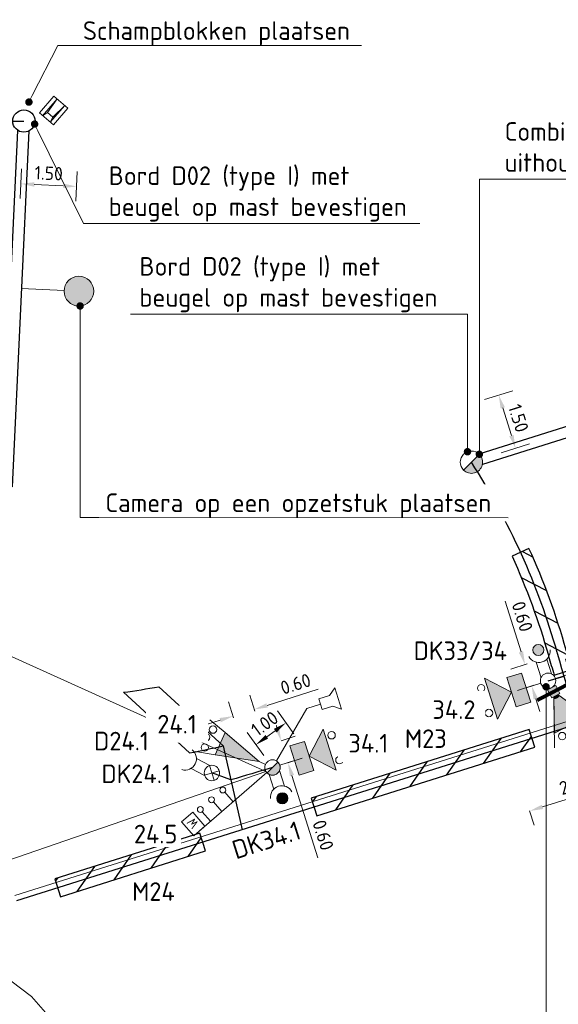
# Model space of a CAD drawing. Header units: metres. Extents: x 196669 to 197699, y 355514 to 356669.
# Tile 7 of 20: x 197169 to 197183, y 355693 to 355719. Entities that reach past the tile are written whole.
import ezdxf
from ezdxf import colors
from ezdxf.entities.mleader import LeaderData, LeaderLine
from ezdxf.lldxf.tags import DXFTag
from ezdxf.math import Vec2, Vec3

# ---------------------------------------------------------------- set-up
doc = ezdxf.new("R2010")
doc.units = ezdxf.units.M
doc.layers.get('Defpoints').update_dxf_attribs({"color": 151})
for name, color, linetype, lineweight in [('B-WE-VW-SCHAMPBLOK-G', 7, 'Continuous', 20), ('N-WE-KL-DATA_KOPPELKABEL_GLASVEZEL-G', 4, 'KL-GLASVEZEL-N', 20), ('N-WE-KL-MANTELBUIS-G', 4, 'Continuous', 25), ('N-WE-KL-MANTELBUIS-T25', 4, 'Continuous', 25), ('N-WE-KL-VRI_KABEL-G', 30, 'Continuous', 30), ('N-WE-KL-VRI_UITSLIJPER-G', 130, 'Continuous', 30), ('N-WE-VW-VRI-SYMBOOL-G', 7, 'Continuous', 13), ('N-WE-VW-VRI-T25', 7, 'Continuous', 20), ('N-WE-VW-VRI_DETECTIELUS-G', 3, 'Continuous', 30), ('N-WE-VW-VRI_DETECTIELUS-T25', 7, 'Continuous', 30), ('V-WE-KL-DATA_KOPPELKABEL_GLASVEZEL-G', 1, 'KL-GLASVEZEL-N', 20), ('X-XX-AL-M', 7, 'Continuous', 13)]:
    doc.layers.add(name, color=color, linetype=linetype, lineweight=lineweight)
doc.layers.add('VRI-Lantaarn', color=7, linetype='Continuous', lineweight=0, true_color=0x000000)
doc.styles.add('ISO', font='ISO.shx')
doc.styles.add('NLCS-ISO-M200-T18', font='NLCS-ISO.ttf', dxfattribs={"height": 0.36})
doc.styles.add('NLCS-ISO-M200-T25', font='NLCS-ISO.ttf', dxfattribs={"height": 0.5})
doc.styles.get("Standard").update_dxf_attribs({"font": 'Microsoft JhengHei.ttf'})
tags = doc.linetypes.add('KL-GLASVEZEL-N', pattern='A,4,-1,[101,NLCS.SHX,S=0.5,R=0,X=0,Y=0],-1,4,-1,["G",Standard,S=1,R=0,X=-0.25,Y=-0.5],-1.5', length=12.5).pattern_tags.tags
tags[18] = DXFTag(74, 10)
doc.dimstyles.new('NLCS-M200-T18-PIJL_L2_H1', dxfattribs={"dimscale": 0.2, "dimtxt": 2.5, "dimasz": 1.8, "dimexe": 2, "dimexo": 2, "dimgap": 0.7, "dimtad": 1, "dimzin": 0, "dimdsep": 46, "dimtxsty": 'NLCS-ISO-M200-T18', "dimcen": 0, "dimdle": 2, "dimclrd": 256, "dimclre": 256, "dimclrt": 256, "dimadec": 1, "dimazin": 0, "dimtfac": 1, "dimtdec": 3, "dimtofl": 0, "dimtmove": 0, "dimatfit": 3, "dimfxl": 2, "dimfxlon": 1, "dimtfillclr": 256, "dimtolj": 1, "dimtzin": 0, "dimlwd": -1, "dimlwe": -1, "dimarcsym": 0})

# ---------------------------------------------------------------- blocks, each defined once
blk = doc.blocks.new('Universeelmast_1')
at = {"layer": 'N-WE-VW-VRI-SYMBOOL-G'}
blk.add_circle((0, 0), 0.207, dxfattribs=at)
blk = doc.blocks.new('Drukknop met waitsignalering_1')
at = {"layer": 'N-WE-VW-VRI-SYMBOOL-G', "linetype": 'Continuous', "extrusion": (0, 0, -1)}
blk.add_hatch(color=256, dxfattribs=at).paths.add_polyline_path([(-1.018, 0.002, 1), (-0.718, 0.002, 1)])
at = {"layer": 'N-WE-VW-VRI-SYMBOOL-G'}
for p, q in [((0.134, 0.157), (0.574, 0.157)), ((0.15, -0.143), (0.565, -0.143))]:
    blk.add_line(p, q, dxfattribs=at)
blk.add_circle((0.868, 0.002), 0.15, dxfattribs=at)
blk.add_arc((0.836, 0), 0.306, 101.0944, 258.9056, dxfattribs=at)
blk = doc.blocks.new('A$C98d8e760')
at = {"layer": 'N-WE-VW-VRI-SYMBOOL-G'}
for p, q in [((0.826, 0), (1.405, 0.579)), ((0.413, 0), (0, 0)), ((0.826, 0), (1.405, -0.579))]:
    blk.add_line(p, q, dxfattribs=at)
at = {"layer": 'N-WE-VW-VRI-SYMBOOL-G', "flags": 128}
for points in [[(0.826, 0), (1.405, 0.579), (1.405, -0.579)], [(0.413, 0.413), (0.826, 0.413), (0.826, -0.413), (0.413, -0.413)]]:
    blk.add_lwpolyline(points, close=True, dxfattribs=at)
at = {"layer": 'N-WE-VW-VRI-SYMBOOL-G'}
for centre in [(1.571, 0.35), (1.571, -0.35)]:
    blk.add_circle(centre, 0.1, dxfattribs=at)
blk.add_solid([(0.826, 0), (1.405, 0.579), (1.405, -0.579)], dxfattribs=at)
at = {"layer": 'N-WE-VW-VRI-SYMBOOL-G', "extrusion": (0, 0, -1)}
blk.add_solid([(-0.413, 0.413), (-0.826, 0.413), (-0.413, -0.413), (-0.826, -0.413)], dxfattribs=at)
blk = doc.blocks.new('*U11')
at = {"layer": 'N-WE-VW-VRI-SYMBOOL-G'}
for p, q in [((-1.323, 0.25), (1.277, 0.25)), ((-0.123, 0.25), (-0.123, -0.09)), ((0.277, 0.25), (0.277, -0.09)), ((0.677, 0.25), (0.677, -0.09))]:
    blk.add_line(p, q, dxfattribs=at)
at = {"layer": 'N-WE-VW-VRI-SYMBOOL-G', "flags": 128}
blk.add_lwpolyline([(0.877, -0.25), (1.277, -0.25), (1.277, 0.25), (0.877, 0.25)], close=True, dxfattribs=at)
at = {"layer": 'N-WE-VW-VRI-SYMBOOL-G'}
for centre in [(-0.123, -0.17), (0.277, -0.17), (0.677, -0.17)]:
    blk.add_circle(centre, 0.08, dxfattribs=at)
at = {"layer": 'N-WE-VW-VRI-SYMBOOL-G', "style": 'ISO'}
blk.add_text('W', height=0.25, rotation=270, dxfattribs=at).set_placement((0.948, 0.1))
blk = doc.blocks.new('Lantaarn 3 x 200 mm LED2 met fietssjabloon_1')
at = {"layer": 'N-WE-VW-VRI-SYMBOOL-G'}
for p, q in [((1.343, 0.331), (1.859, 0.469)), ((0.186, 0), (0, 0)), ((1.343, -0.331), (1.859, -0.469))]:
    blk.add_line(p, q, dxfattribs=at)
at = {"layer": 'N-WE-VW-VRI-SYMBOOL-G', "flags": 128}
blk.add_lwpolyline([(0.186, 0), (1.343, 0.331), (1.343, -0.331)], close=True, dxfattribs=at)
at = {"layer": 'N-WE-VW-VRI-SYMBOOL-G'}
for centre in [(1.674, 0.265), (1.757, 0), (1.674, -0.265)]:
    blk.add_circle(centre, 0.1, dxfattribs=at)
blk.add_solid([(0.186, 0), (1.343, 0.331), (1.343, -0.331)], dxfattribs=at)
blk = doc.blocks.new('A$C66B47F79_1')
at = {"layer": 'VRI-Lantaarn', "linetype": 'Continuous'}
blk.add_line((0, -0.5), (0, 0.5), dxfattribs=at)
at = {"layer": 'VRI-Lantaarn', "linetype": 'Continuous', "const_width": 0.1, "flags": 128}
blk.add_lwpolyline([(0, 0.5), (0, -0.5)], dxfattribs=at)
blk = doc.blocks.new('Lantaarn 3 x 200 mm LED2 met achtergrondschild (gemotoriseerd verkeer)_1')
at = {"layer": 'N-WE-VW-VRI-SYMBOOL-G', "linetype": 'Continuous'}
h = blk.add_hatch(color=256, dxfattribs=at)
h.paths.add_polyline_path([(0, -0.123), (0, 0.123), (0.245, 0.123), (0.245, -0.123)])
h.paths.add_polyline_path([(0.301, 0.089, -0.116434), (0.323, 0, -0.116434), (0.301, -0.089), (1.123, -0.5), (1.123, 0), (1.123, 0.5)])
blk.add_hatch(color=256, dxfattribs=at).paths.add_polyline_path([(0.323, 0, 0.116434), (0.301, 0.089), (0.245, 0.061), (0.245, -0.061), (0.301, -0.089, 0.116434)])
at = {"layer": 'N-WE-VW-VRI-SYMBOOL-G'}
for p, q in [((0.245, 0.061), (1.473, 0.675)), ((1.123, 0.5), (0.245, 0.061)), ((1.123, 0), (1.123, 0.5)), ((1.123, 0.5), (1.123, -0.5)), ((0.123, -0.123), (0.123, 0.123)), ((1.123, 0), (1.123, -0.5)), ((1.123, -0.5), (0.245, -0.061)), ((1.473, -0.675), (0.245, -0.061))]:
    blk.add_line(p, q, dxfattribs=at)
for centre in [(1.288, 0.35), (1.388, 0), (1.288, -0.35)]:
    blk.add_circle(centre, 0.1, dxfattribs=at)
blk.add_3dface([(0, 0.123), (0, -0.123), (0.245, -0.123), (0.245, 0.123)], dxfattribs=at)
blk.add_blockref('A$C66B47F79_1', (0.123, 0), dxfattribs=at)
blk = doc.blocks.new('Mast met drukknop_1')
at = {"layer": 'N-WE-VW-VRI-SYMBOOL-G'}
for p, q in [((-0.146, -0.146), (0.146, 0.146)), ((-0.146, 0.146), (0.146, -0.146)), ((0.142, 0.15), (0.556, 0.15)), ((0.143, -0.15), (0.548, -0.15))]:
    blk.add_line(p, q, dxfattribs=at)
blk.add_circle((0, 0), 0.207, dxfattribs=at)
blk.add_arc((0.818, -0.007), 0.306, 101.0944, 258.9056, dxfattribs=at)
blk = doc.blocks.new('Rateltikker_1')
at = {"layer": 'N-WE-VW-VRI-SYMBOOL-G', "flags": 128}
blk.add_lwpolyline([(1.757, 0.787), (1.383, 0.857), (0, 0)], dxfattribs=at)
blk.add_lwpolyline([(2.079, 0.879), (2.303, 0.99), (2.193, 0.4), (2.024, 0.584), (1.729, 0.639), (1.784, 0.934)], close=True, dxfattribs=at)
blk = doc.blocks.new('V_MAST_3_1')
at = {"color": 0, "linetype": 'ByBlock', "lineweight": -2}
blk.add_circle((0, 0), 0.3, dxfattribs=at)
blk = doc.blocks.new('*D982')
at = {"layer": 'Defpoints', "color": 0, "transparency": 16777216}
for p in [(197168.696, 355716.277), (197170.195, 355716.206), (197168.616, 355714.576)]:
    blk.add_point(p, dxfattribs=at)
at = {"layer": 'X-XX-AL-M', "transparency": 16777216}
for p, q in [((197168.635, 355714.976), (197168.597, 355714.177)), ((197170.133, 355714.905), (197170.095, 355714.106)), ((197169.755, 355714.522), (197168.976, 355714.559))]:
    blk.add_line(p, q, dxfattribs=at)
for points in [[(197168.978, 355714.619), (197168.973, 355714.499), (197168.616, 355714.576)], [(197169.757, 355714.582), (197169.752, 355714.463), (197170.114, 355714.505)]]:
    blk.add_solid(points, dxfattribs=at)
at = {"layer": 'X-XX-AL-M', "transparency": 16777216, "insert": (197169.364, 355714.861), "char_height": 0.36, "attachment_point": 5, "rotation": 357.2883, "style": 'NLCS-ISO-M200-T18'}
blk.add_mtext('\\A1;1.50', dxfattribs=at)
blk = doc.blocks.new('*D1000')
at = {"layer": 'Defpoints', "color": 0, "transparency": 16777216}
for p in [(197181.476, 355708.891), (197180.292, 355708.518), (197180.742, 355707.087)]:
    blk.add_point(p, dxfattribs=at)
at = {"layer": 'X-XX-AL-M', "transparency": 16777216}
for p, q in [((197181.095, 355708.771), (197181.858, 355709.011)), ((197181.818, 355707.804), (197181.584, 355708.548)), ((197181.545, 355707.34), (197182.308, 355707.58))]:
    blk.add_line(p, q, dxfattribs=at)
for points in [[(197181.641, 355708.566), (197181.527, 355708.53), (197181.476, 355708.891)], [(197181.876, 355707.822), (197181.761, 355707.786), (197181.926, 355707.46)]]:
    blk.add_solid(points, dxfattribs=at)
at = {"layer": 'X-XX-AL-M', "transparency": 16777216, "insert": (197182.007, 355708.272), "char_height": 0.36, "attachment_point": 5, "rotation": 287.4696, "style": 'NLCS-ISO-M200-T18'}
blk.add_mtext('\\A1;1.50', dxfattribs=at)
blk = doc.blocks.new('*D1002')
at = {"layer": 'Defpoints', "color": 0, "transparency": 16777216}
for p in [(197176.197, 355699.458), (197175.387, 355698.872)]:
    blk.add_point(p, dxfattribs=at)
at = {"layer": 'X-XX-AL-M', "transparency": 16777216}
for p, q in [((197175.963, 355699.782), (197175.517, 355700.398)), ((197175.153, 355699.196), (197174.707, 355699.812)), ((197175.233, 355699.699), (197175.46, 355699.863))]:
    blk.add_line(p, q, dxfattribs=at)
for points in [[(197175.425, 355699.912), (197175.495, 355699.814), (197175.751, 355700.074)], [(197175.198, 355699.747), (197175.268, 355699.65), (197174.941, 355699.488)]]:
    blk.add_solid(points, dxfattribs=at)
at = {"layer": 'X-XX-AL-M', "transparency": 16777216, "insert": (197175.176, 355700.052), "char_height": 0.36, "attachment_point": 5, "rotation": 35.89, "style": 'NLCS-ISO-M200-T18', "bg_fill": 3, "box_fill_scale": 1.1, "bg_fill_color": 256, "bg_fill_true_color": 13158600, "bg_fill_transparency": 0}
blk.add_mtext('\\A1;1.00', dxfattribs=at)
at = {"layer": 'Defpoints', "color": 0, "transparency": 16777216}
blk.add_point((197175.751, 355700.074), dxfattribs=at)
blk = doc.blocks.new('*D1003')
at = {"layer": 'Defpoints', "color": 0, "transparency": 16777216}
for p in [(197175.543, 355699.568), (197175.728, 355698.979), (197175.803, 355699.002)]:
    blk.add_point(p, dxfattribs=at)
at = {"layer": 'X-XX-AL-M', "transparency": 16777216}
for p, q in [((197175.51, 355699.935), (197175.403, 355700.279)), ((197175.618, 355699.592), (197176, 355699.712)), ((197175.803, 355699.002), (197176.184, 355699.122)), ((197175.91, 355698.659), (197176.605, 355696.445))]:
    blk.add_line(p, q, dxfattribs=at)
for points in [[(197175.567, 355699.953), (197175.453, 355699.917), (197175.618, 355699.592)], [(197175.968, 355698.677), (197175.853, 355698.641), (197175.803, 355699.002)]]:
    blk.add_solid(points, dxfattribs=at)
at = {"layer": 'X-XX-AL-M', "transparency": 16777216, "insert": (197176.75, 355697.052), "char_height": 0.36, "attachment_point": 5, "rotation": 287.4089, "style": 'NLCS-ISO-M200-T18'}
blk.add_mtext('\\A1;0.60', dxfattribs=at)
blk = doc.blocks.new('*D1004')
at = {"layer": 'Defpoints', "color": 0, "transparency": 16777216}
for p in [(197174.323, 355700.254), (197175.03, 355700.006), (197174.458, 355699.826)]:
    blk.add_point(p, dxfattribs=at)
at = {"layer": 'X-XX-AL-M', "transparency": 16777216}
for p, q in [((197174.91, 355700.388), (197174.775, 355700.816)), ((197175.239, 355700.543), (197176.616, 355700.976)), ((197174.338, 355700.208), (197174.203, 355700.636)), ((197173.979, 355700.146), (197173.636, 355700.038))]:
    blk.add_line(p, q, dxfattribs=at)
for points in [[(197175.221, 355700.6), (197175.257, 355700.485), (197174.895, 355700.435)], [(197173.961, 355700.204), (197173.997, 355700.089), (197174.323, 355700.254)]]:
    blk.add_solid(points, dxfattribs=at)
at = {"layer": 'X-XX-AL-M', "transparency": 16777216, "insert": (197176.009, 355701.121), "char_height": 0.36, "attachment_point": 5, "rotation": 17.4696, "style": 'NLCS-ISO-M200-T18'}
blk.add_mtext('\\A1;0.60', dxfattribs=at)
blk = doc.blocks.new('Combinatiemast openbare verlichting_2')
at = {"layer": 'N-WE-VW-VRI-SYMBOOL-G', "linetype": 'Continuous'}
blk.add_hatch(color=256, dxfattribs=at).paths.add_polyline_path([(-0.207, 0, 1), (0.207, 0)])
at = {"layer": 'N-WE-VW-VRI-SYMBOOL-G'}
blk.add_line((-0.207, 0), (0.207, 0), dxfattribs=at)
for start, end in [(360, 180), (180, 360)]:
    blk.add_arc((0, 0), 0.207, start, end, dxfattribs=at)
blk = doc.blocks.new('*D1010')
at = {"layer": 'Defpoints', "color": 0, "transparency": 16777216}
for p in [(197182.183, 355701.639), (197182.623, 355701.778), (197182.803, 355701.206)]:
    blk.add_point(p, dxfattribs=at)
at = {"layer": 'X-XX-AL-M', "transparency": 16777216}
for p, q in [((197182.075, 355701.983), (197181.645, 355703.349)), ((197182.242, 355701.658), (197181.801, 355701.519)), ((197182.422, 355701.086), (197181.981, 355700.947)), ((197182.471, 355700.724), (197182.579, 355700.38))]:
    blk.add_line(p, q, dxfattribs=at)
for points in [[(197182.132, 355702.001), (197182.017, 355701.965), (197182.183, 355701.639)], [(197182.528, 355700.742), (197182.414, 355700.706), (197182.363, 355701.067)]]:
    blk.add_solid(points, dxfattribs=at)
at = {"layer": 'X-XX-AL-M', "transparency": 16777216, "insert": (197182.111, 355702.934), "char_height": 0.36, "attachment_point": 5, "rotation": 287.4696, "style": 'NLCS-ISO-M200-T18'}
blk.add_mtext('\\A1;0.60', dxfattribs=at)
blk = doc.blocks.new('*D1016')
at = {"layer": 'Defpoints', "color": 0, "transparency": 16777216}
for p in [(197185.023, 355698.887), (197185.117, 355698.592), (197182.215, 355697.998)]:
    blk.add_point(p, dxfattribs=at)
at = {"layer": 'X-XX-AL-M', "transparency": 16777216}
for p, q in [((197182.652, 355697.812), (197184.773, 355698.483)), ((197185.117, 355698.592), (197185.237, 355698.21)), ((197182.308, 355697.703), (197182.429, 355697.322))]:
    blk.add_line(p, q, dxfattribs=at)
for points in [[(197184.755, 355698.54), (197184.791, 355698.426), (197185.117, 355698.592)], [(197182.634, 355697.869), (197182.67, 355697.754), (197182.308, 355697.703)]]:
    blk.add_solid(points, dxfattribs=at)
at = {"layer": 'X-XX-AL-M', "transparency": 16777216, "insert": (197183.523, 355698.423), "char_height": 0.36, "attachment_point": 5, "rotation": 17.5613, "style": 'NLCS-ISO-M200-T18'}
blk.add_mtext('\\A1;2.95', dxfattribs=at)
blk = doc.blocks.new('_Dot')
at = {"color": 0, "linetype": 'ByBlock', "lineweight": -2}
blk.add_line((-0.5, 0), (-1, 0), dxfattribs=at)
at = {"color": 0, "linetype": 'ByBlock', "const_width": 0.5}
blk.add_lwpolyline([(-0.25, 0, 1), (0.25, 0, 1)], format="xyb", close=True, dxfattribs=at)
blk = doc.blocks.new('A$C2bc2ba2a')
for p, q in [((-0.135, -0.599), (-0.135, 0)), ((-0.096, -0.151), (-0.135, 0)), ((0.093, -0.151), (0.134, 0)), ((0.134, -0.599), (0.134, 0)), ((-0.096, -0.151), (-0.135, -0.6)), ((0.093, -0.151), (-0.096, -0.151)), ((0.093, -0.151), (0.134, -0.599))]:
    blk.add_line(p, q)
at = {"flags": 128}
blk.add_lwpolyline([(0.247, -0.599), (0.247, 0), (-0.247, 0), (-0.247, -0.599)], close=True, dxfattribs=at)
blk = doc.blocks.new('A$C781fdf2c')
at = {"layer": 'N-WE-VW-VRI-SYMBOOL-G', "linetype": 'Continuous', "lineweight": 30}
blk.add_hatch(color=10, dxfattribs=at).paths.add_polyline_path([(-0.205, 1.534, 1), (0.595, 1.534, 1)], flags=17)
at = {"layer": 'N-WE-VW-VRI-SYMBOOL-G'}
blk.add_line((0.145, 1.137), (0, 0), dxfattribs=at)
blk.add_circle((0.195, 1.534), 0.4, dxfattribs=at)

msp = doc.modelspace()

# ---------------------------------------------------------------- hatches: boundary and pattern name
at = {"layer": 'N-WE-KL-MANTELBUIS-G'}
h = msp.add_hatch(dxfattribs=at)
h.set_pattern_fill('ANSI31', color=256, scale=0.2, angle=287.4719878)
edge = h.paths.add_edge_path()
edge.add_arc((197307.248, 355737.568), 128.95, 196.00676, 196.2375, ccw=False)
edge.add_arc((197307.248, 355737.568), 128.95, 195.99669, 196.00676, ccw=False)
edge.add_arc((197164.653, 355696.755), 19.371, 15.8098, 24.4322)
edge.add_line((197182.29, 355704.767), (197181.834, 355704.56))
edge.add_arc((197164.653, 355696.755), 18.871, 15.8074, 24.4322, ccw=False)
edge.add_arc((197307.248, 355737.568), 129.45, 195.99633, 196.00676)
edge.add_arc((197307.248, 355737.568), 129.45, 196.00676, 196.24226)
edge.add_line((197182.965, 355701.361), (197183.442, 355701.511))
h = msp.add_hatch(dxfattribs=at)
h.set_pattern_fill('ANSI31', color=256, scale=0.2, angle=10)
h.paths.add_polyline_path([(197176.427, 355698.046), (197176.577, 355697.569), (197182.446, 355699.416), (197182.296, 355699.893)])

# ---------------------------------------------------------------- linework, layer by layer
at = {"color": 0, "linetype": 'ByBlock', "lineweight": -2, "flags": 128}
for points in [[(197168.833, 355715.998), (197168.38, 355706.427), (197168.08, 355706.441), (197168.534, 355716.012)], [(197180.945, 355707.309), (197190.605, 355710.349), (197190.695, 355710.063), (197181.035, 355707.022)]]:
    msp.add_lwpolyline(points, dxfattribs=at)
at = {"layer": 'N-WE-KL-MANTELBUIS-G', "flags": 128}
msp.add_lwpolyline([(197183.442, 355701.511, -0.001007), (197183.298, 355702.01, -0.000044), (197183.291, 355702.032, 0.03764), (197182.29, 355704.767), (197181.834, 355704.56, -0.037651), (197182.811, 355701.895, 0.000046), (197182.817, 355701.872, 0.001028), (197182.965, 355701.361)], format="xyb", close=True, dxfattribs=at)
at = {"layer": 'N-WE-KL-MANTELBUIS-G'}
msp.add_lwpolyline([(197176.427, 355698.046), (197176.577, 355697.569), (197182.446, 355699.416), (197182.296, 355699.893)], close=True, dxfattribs=at)
at = {"layer": 'N-WE-KL-VRI_KABEL-G'}
msp.add_line((197182.803, 355701.206), (197183.234, 355701.331), dxfattribs=at)
at = {"layer": 'N-WE-KL-VRI_KABEL-G', "flags": 128}
for points in [[(197164.687, 355716.313, 0.014319), (197168.696, 355716.265, 0.012939)], [(197184.046, 355698.661, -0.006629), (197183.057, 355701.941, -0.000045), (197183.051, 355701.964, 0.073883), (197180.742, 355707.087, 0.03337)], [(197175.387, 355698.871, 0.00086), (197174.266, 355698.539, 0.00086)]]:
    msp.add_lwpolyline(points, format="xyb", dxfattribs=at)
msp.add_lwpolyline([(197174.115, 355699.21), (197174.567, 355697.199)], dxfattribs=at)
at = {"layer": 'N-WE-KL-VRI_UITSLIJPER-G', "flags": 128}
msp.add_lwpolyline([(197174.06, 355699.454), (197174.115, 355699.21)], dxfattribs=at)
at = {"layer": 'N-WE-VW-VRI_DETECTIELUS-G'}
for p, q in [((197174.06, 355699.454), (197172.326, 355701.044)), ((197173.156, 355699.265), (197171.379, 355700.895))]:
    msp.add_line(p, q, dxfattribs=at)
msp.add_arc((197167.528, 355728.478), 27.85, 277.9472, 279.9199, dxfattribs=at)
at = {"layer": 'V-WE-KL-DATA_KOPPELKABEL_GLASVEZEL-G', "ltscale": 0.25, "flags": 128}
msp.add_lwpolyline([(197164.435, 355696.091), (197168.902, 355692.713), (197169.467, 355692.062), (197172.502, 355685.446), (197174.004, 355684.592), (197174.875, 355683.971), (197175.84, 355682.495), (197176.648, 355682.32), (197183.96, 355685.204), (197185.684, 355686.264), (197189.765, 355687.937), (197192.296, 355689.056), (197199.568, 355692.299), (197201.989, 355693.184), (197206.005, 355693.825), (197205.754, 355696.493), (197205.507, 355697.928), (197205.38, 355699.028), (197205.253, 355700.131), (197205.121, 355701.918), (197205.13, 355706.976)], dxfattribs=at)

# ---------------------------------------------------------------- block references
at = {"color": 0, "linetype": 'ByBlock', "lineweight": -2, "rotation": 267.2882798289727}
msp.add_blockref('V_MAST_3_1', (197168.696, 355716.265), dxfattribs=at)
for p, rotation in [((197183, 355701.268), 17.46578217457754), ((197182.606, 355701.144), 197.4683198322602), ((197175.584, 355698.934), 17.46578216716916)]:
    msp.add_blockref('A$C98d8e760', p, dxfattribs=dict(rotation=rotation))
at = {"layer": 'B-WE-VW-SCHAMPBLOK-G', "rotation": 139.1956647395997}
msp.add_blockref('A$C2bc2ba2a', (197169.301, 355716.321), dxfattribs=at)
at = {"layer": 'N-WE-VW-VRI-SYMBOOL-G', "color": 10, "linetype": 'Continuous', "lineweight": 30, "rotation": 274.5349620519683}
msp.add_blockref('A$C781fdf2c', (197168.633, 355711.762), dxfattribs=at)
at = {"layer": 'N-WE-VW-VRI-SYMBOOL-G'}
for name, p, rotation in [('Drukknop met waitsignalering_1', (197182.803, 355701.206), 107.3240293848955), ('Rateltikker_1', (197175.495, 355699.056), 28.05291076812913), ('Drukknop met waitsignalering_1', (197175.387, 355698.872), 287.4676869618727)]:
    msp.add_blockref(name, p, dxfattribs=dict(at, rotation=rotation))
msp.add_blockref('Universeelmast_1', (197182.803, 355701.206), dxfattribs=at)

# ---------------------------------------------------------------- dimensions: what is measured, and where the dimension line sits
at = {"layer": 'X-XX-AL-M'}
for base, p1, p2, angle, picture, middle in [((197168.616, 355714.576), (197170.195, 355716.206), (197168.696, 355716.277), 177.2883, '*D982', (197169.349, 355714.542)), ((197181.476, 355708.891), (197180.742, 355707.087), (197180.292, 355708.518), 107.4696, '*D1000', (197181.701, 355708.176)), ((197174.323, 355700.254), (197175.03, 355700.006), (197174.458, 355699.826), 197.4696, '*D1004', (197176.105, 355700.815)), ((197185.117, 355698.592), (197182.215, 355697.998), (197185.023, 355698.887), 17.5613, '*D1016', (197183.619, 355698.118))]:
    dim = msp.add_linear_dim(base=base, p1=p1, p2=p2, angle=angle, dimstyle='NLCS-M200-T18-PIJL_L2_H1', dxfattribs=at)
    dim.commit()
    dim.dimension.update_dxf_attribs({"geometry": picture, "text_midpoint": middle, "dimtype": 161})

# ---------------------------------------------------------------- leaders
at = {"layer": 'N-WE-VW-VRI-T25'}
ml = msp.add_multileader_mtext('Standard', dxfattribs=at)
ml.set_content('Schampblokken plaatsen', color=256, style='NLCS-ISO-M200-T25')
ml.set_leader_properties(color=256, linetype='ByLayer', lineweight=-1)
ml.set_arrow_properties(name='DOT')
ml.build(insert=Vec2(0, 0))
ml.multileader.update_dxf_attribs({"text_left_attachment_type": 5, "text_right_attachment_type": 5, "dogleg_length": 0.5, "arrow_head_size": 0.2})
ctx = ml.context
ctx.base_point, ctx.char_height, ctx.arrow_head_size, ctx.landing_gap_size, ctx.plane_origin = Vec3(197170.105, 355718.299), 0.5, 0.2, 0.18, Vec3(197183.314, 355687.879)
ctx.left_attachment, ctx.right_attachment = 5, 5
notes = []
notes.append((ctx, [(0, (1, 1, 0), (197169.605, 355718.299), (1, 0), 0.5, [(2, [(197168.831, 355716.775)], 0, [])])]))
ctx.mtext.insert, ctx.mtext.width, ctx.mtext.flow_direction = Vec3(197170.285, 355718.949), 7.42002, 5
ml = msp.add_multileader_mtext('Standard', dxfattribs=at)
ml.set_content('Bord D02 (type I) met beugel op mast bevestigen', color=256, style='NLCS-ISO-M200-T25')
ml.set_leader_properties(color=256, linetype='ByLayer', lineweight=-1)
ml.set_arrow_properties(name='DOT')
ml.build(insert=Vec2(0, 0))
ml.multileader.update_dxf_attribs({"text_left_attachment_type": 5, "text_right_attachment_type": 5, "dogleg_length": 0.5, "arrow_head_size": 0.2})
ctx = ml.context
ctx.base_point, ctx.char_height, ctx.arrow_head_size, ctx.landing_gap_size, ctx.plane_origin = Vec3(197170.799, 355713.512), 0.5, 0.2, 0.18, Vec3(197184.008, 355683.092)
ctx.left_attachment, ctx.right_attachment = 5, 5
notes.append((ctx, [(0, (1, 1, 0), (197170.299, 355713.512), (1, 0), 0.5, [(2, [(197168.985, 355716.183)], 0, [])])]))
ctx.mtext.insert, ctx.mtext.width, ctx.mtext.flow_direction = Vec3(197170.979, 355715.046), 8.29069, 5
ml = msp.add_multileader_mtext('Standard', dxfattribs=at)
ml.set_content('Bord D02 (type I) met beugel op mast bevestigen', color=256, style='NLCS-ISO-M200-T25')
ml.set_leader_properties(color=256, linetype='ByLayer', lineweight=-1)
ml.set_arrow_properties(name='DOT')
ml.build(insert=Vec2(0, 0))
ml.multileader.update_dxf_attribs({"text_left_attachment_type": 5, "text_right_attachment_type": 5, "dogleg_length": 0.5, "arrow_head_size": 0.2})
ctx = ml.context
ctx.base_point, ctx.char_height, ctx.arrow_head_size, ctx.landing_gap_size, ctx.plane_origin = Vec3(197171.625, 355711.072), 0.5, 0.2, 0.18, Vec3(197185.414, 355679.833)
ctx.left_attachment, ctx.right_attachment = 5, 5
notes.append((ctx, [(1, (1, 1, 0), (197180.635, 355711.072), (-1, 0), 0.5, [(2, [(197180.635, 355707.368)], 0, [])])]))
ctx.mtext.insert, ctx.mtext.width, ctx.mtext.flow_direction = Vec3(197171.805, 355712.605), 8.30513, 5
for ctx, leaders in notes:
    for number, flags, end, landing, length, lines in leaders:
        leader = LeaderData()
        leader.index, (leader.has_last_leader_line, leader.has_dogleg_vector, leader.attachment_direction) = number, flags
        leader.last_leader_point, leader.dogleg_vector, leader.dogleg_length = Vec3(end), Vec3(landing), length
        for number, points, colour, breaks in lines:
            line = LeaderLine()
            line.index, line.vertices, line.color, line.breaks = number, Vec3.list(points), colors.encode_raw_color(colour), breaks
            leader.lines.append(line)
        ctx.leaders.append(leader)

# ---------------------------------------------------------------- next in the draw order: texts
at = {"layer": 'N-WE-VW-VRI-T25', "insert": (197180.441, 355702.264), "char_height": 0.5, "width": 1.37838, "attachment_point": 2, "style": 'NLCS-ISO-M200-T25', "bg_fill": 3, "box_fill_scale": 1.2, "bg_fill_color": 256, "bg_fill_transparency": 0}
msp.add_mtext('\\A1;DK33/34', dxfattribs=at)
at = {"layer": 'N-WE-VW-VRI-T25', "char_height": 0.5, "attachment_point": 2, "style": 'NLCS-ISO-M200-T25', "bg_fill": 2}
for s, insert, width in [('34.2', (197180.27, 355700.68), 1.18276), ('34.1', (197177.966, 355699.775), 1.12577), ('DK24.1', (197171.717, 355698.952), 1.37838)]:
    msp.add_mtext(s, dxfattribs=dict(at, insert=insert, width=width))

# ---------------------------------------------------------------- next in the draw order: leaders
at = {"layer": 'N-WE-VW-VRI-T25'}
ml = msp.add_multileader_mtext('Standard', dxfattribs=at)
ml.set_content('Combimast VRI-OV met een hoge dubbele uithouder (lengte 2000mm, hoogte 8.00 m)', color=256, style='NLCS-ISO-M200-T25')
ml.set_leader_properties(color=256, linetype='ByLayer', lineweight=-1)
ml.set_arrow_properties(name='DOT')
ml.build(insert=Vec2(0, 0))
ml.multileader.update_dxf_attribs({"text_left_attachment_type": 5, "text_right_attachment_type": 5, "dogleg_length": 0.5, "arrow_head_size": 0.2})
ctx = ml.context
ctx.base_point, ctx.char_height, ctx.arrow_head_size, ctx.landing_gap_size, ctx.plane_origin = Vec3(197181.454, 355714.701), 0.5, 0.2, 0.18, Vec3(197171.592, 355707.766)
ctx.left_attachment, ctx.right_attachment = 5, 5
notes = []
notes.append((ctx, [(1, (1, 1, 0), (197180.954, 355714.701), (1, 0), 0.5, [(2, [(197180.954, 355707.3)], 0, [])])]))
ctx.mtext.insert, ctx.mtext.width, ctx.mtext.defined_height, ctx.mtext.flow_direction = Vec3(197181.634, 355716.234), 12.79256, 0.659, 5
ctx.mtext.has_bg_fill, ctx.mtext.bg_color, ctx.mtext.bg_scale_factor, ctx.mtext.bg_transparency, ctx.mtext.use_window_bg_color = 1, -1023410167, 1.5, 0, 1
for ctx, leaders in notes:
    for number, flags, end, landing, length, lines in leaders:
        leader = LeaderData()
        leader.index, (leader.has_last_leader_line, leader.has_dogleg_vector, leader.attachment_direction) = number, flags
        leader.last_leader_point, leader.dogleg_vector, leader.dogleg_length = Vec3(end), Vec3(landing), length
        for number, points, colour, breaks in lines:
            line = LeaderLine()
            line.index, line.vertices, line.color, line.breaks = number, Vec3.list(points), colors.encode_raw_color(colour), breaks
            leader.lines.append(line)
        ctx.leaders.append(leader)

# ---------------------------------------------------------------- next in the draw order: dimensions: what is measured, and where the dimension line sits
at = {"layer": 'X-XX-AL-M'}
dim = msp.add_linear_dim(base=(197182.183, 355701.639), p1=(197182.803, 355701.206), p2=(197182.623, 355701.778), angle=107.4696, dimstyle='NLCS-M200-T18-PIJL_L2_H1', dxfattribs=at)
dim.commit()
dim.dimension.update_dxf_attribs({"geometry": '*D1010', "text_midpoint": (197181.806, 355702.837), "dimtype": 161})

# ---------------------------------------------------------------- next in the draw order: leaders
at = {"layer": 'N-WE-VW-VRI-T25'}
ml = msp.add_multileader_mtext('Standard', dxfattribs=at)
ml.set_content('Bord B06 (type I) op de mast onder het amatuur plaatsen', color=256, style='NLCS-ISO-M200-T25')
ml.set_leader_properties(color=256, linetype='ByLayer', lineweight=-1)
ml.set_arrow_properties(name='DOT')
ml.build(insert=Vec2(0, 0))
ml.multileader.update_dxf_attribs({"text_left_attachment_type": 5, "text_right_attachment_type": 5, "dogleg_length": 0.5, "arrow_head_size": 0.2})
ctx = ml.context
ctx.base_point, ctx.char_height, ctx.arrow_head_size, ctx.landing_gap_size, ctx.plane_origin, ctx.plane_x_axis, ctx.plane_y_axis = Vec3(197172.94, 355690.104), 0.5, 0.2, 0.18, Vec3(197176.599, 355708.682), Vec3(1, -0.000151), Vec3(0.000151, 1)
ctx.left_attachment, ctx.right_attachment = 5, 5
notes = []
notes.append((ctx, [(0, (1, 1, 0), (197182.75, 355690.103), (-1, 0.000151), 0.5, [(2, [(197182.75, 355701.043)], 0, [])])]))
ctx.mtext.insert, ctx.mtext.text_direction, ctx.mtext.rotation, ctx.mtext.width, ctx.mtext.defined_height, ctx.mtext.flow_direction = Vec3(197173.12, 355691.638), Vec3(1, -0.000151), 6.283034, 9.19739, 0.659, 5
ctx.mtext.has_bg_fill, ctx.mtext.bg_color, ctx.mtext.bg_scale_factor, ctx.mtext.bg_transparency, ctx.mtext.use_window_bg_color = 1, -1023410167, 1.5, 0, 1
for ctx, leaders in notes:
    for number, flags, end, landing, length, lines in leaders:
        leader = LeaderData()
        leader.index, (leader.has_last_leader_line, leader.has_dogleg_vector, leader.attachment_direction) = number, flags
        leader.last_leader_point, leader.dogleg_vector, leader.dogleg_length = Vec3(end), Vec3(landing), length
        for number, points, colour, breaks in lines:
            line = LeaderLine()
            line.index, line.vertices, line.color, line.breaks = number, Vec3.list(points), colors.encode_raw_color(colour), breaks
            leader.lines.append(line)
        ctx.leaders.append(leader)

# ---------------------------------------------------------------- next in the draw order: block references
at = {"layer": 'N-WE-VW-VRI-SYMBOOL-G'}
for name, p, rotation in [('Lantaarn 3 x 200 mm LED2 met achtergrondschild (gemotoriseerd verkeer)_1', (197182.899, 355701.022), 297.471987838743), ('Universeelmast_1', (197182.803, 355701.206), 359.1790063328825)]:
    msp.add_blockref(name, p, dxfattribs=dict(at, rotation=rotation))

# ---------------------------------------------------------------- next in the draw order: leaders
at = {"layer": 'N-WE-VW-VRI-T25'}
ml = msp.add_multileader_mtext('Standard', dxfattribs=at)
ml.set_content('Combimast VRI-OV met een hoge uithouder (lengte 2000mm, hoogte 8.00 m) en een lage uithouder (lengte 1000mm, hoogte 5.00 m)', color=256, style='NLCS-ISO-M200-T25')
ml.set_leader_properties(color=256, linetype='ByLayer', lineweight=-1)
ml.set_arrow_properties(name='DOT')
ml.build(insert=Vec2(0, 0))
ml.multileader.update_dxf_attribs({"text_left_attachment_type": 5, "text_right_attachment_type": 5, "dogleg_length": 0.5, "arrow_head_size": 0.2})
ctx = ml.context
ctx.base_point, ctx.char_height, ctx.arrow_head_size, ctx.landing_gap_size, ctx.plane_origin, ctx.plane_x_axis, ctx.plane_y_axis = Vec3(197145.522, 355693.482), 0.5, 0.2, 0.18, Vec3(197150.71, 355708.45), Vec3(1, -0.000151), Vec3(0.000151, 1)
ctx.left_attachment, ctx.right_attachment = 5, 5
notes = []
notes.append((ctx, [(0, (1, 1, 0), (197159.857, 355693.479), (-1, 0.000151), 0.5, [(0, [(197162.418, 355704.547), (197175.209, 355698.766)], 0, [])])]))
ctx.mtext.insert, ctx.mtext.text_direction, ctx.mtext.rotation, ctx.mtext.width, ctx.mtext.defined_height, ctx.mtext.flow_direction = Vec3(197145.702, 355695.898), Vec3(1, -0.000151), 6.283034, 13.50208, 0.659, 5
ctx.mtext.has_bg_fill, ctx.mtext.bg_color, ctx.mtext.bg_scale_factor, ctx.mtext.bg_transparency, ctx.mtext.use_window_bg_color = 1, -1023410167, 1.5, 0, 1
for ctx, leaders in notes:
    for number, flags, end, landing, length, lines in leaders:
        leader = LeaderData()
        leader.index, (leader.has_last_leader_line, leader.has_dogleg_vector, leader.attachment_direction) = number, flags
        leader.last_leader_point, leader.dogleg_vector, leader.dogleg_length = Vec3(end), Vec3(landing), length
        for number, points, colour, breaks in lines:
            line = LeaderLine()
            line.index, line.vertices, line.color, line.breaks = number, Vec3.list(points), colors.encode_raw_color(colour), breaks
            leader.lines.append(line)
        ctx.leaders.append(leader)

# ---------------------------------------------------------------- next in the draw order: hatches: boundary and pattern name
at = {"layer": 'N-WE-KL-MANTELBUIS-G'}
h = msp.add_hatch(dxfattribs=at)
h.set_pattern_fill('ANSI31', color=256, scale=0.2, angle=10)
h.paths.add_polyline_path([(197173.58, 355696.626), (197173.43, 355697.103), (197169.527, 355695.874), (197169.678, 355695.397)])

# ---------------------------------------------------------------- next in the draw order: linework, layer by layer
msp.add_lwpolyline([(197173.58, 355696.626), (197173.43, 355697.103), (197169.527, 355695.874), (197169.678, 355695.397)], close=True, dxfattribs=at)
at = {"layer": 'N-WE-KL-VRI_KABEL-G'}
msp.add_line((197174.266, 355698.539), (197173.756, 355698.725), dxfattribs=at)
at = {"layer": 'N-WE-VW-VRI_DETECTIELUS-G'}
msp.add_arc((197167.528, 355728.478), 29.75, 280.9044, 282.6827, dxfattribs=at)

# ---------------------------------------------------------------- next in the draw order: block references
at = {"layer": 'N-WE-VW-VRI-SYMBOOL-G'}
for name, p, rotation in [('Lantaarn 3 x 200 mm LED2 met fietssjabloon_1', (197175.199, 355698.957), 155.5113474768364), ('Mast met drukknop_1', (197173.756, 355698.725), 152.4695899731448), ('Combinatiemast openbare verlichting_2', (197175.387, 355698.872), 45)]:
    msp.add_blockref(name, p, dxfattribs=dict(at, rotation=rotation))
msp.add_blockref('Universeelmast_1', (197175.387, 355698.872), dxfattribs=at)

# ---------------------------------------------------------------- next in the draw order: texts
at = {"layer": 'N-WE-VW-VRI-T25', "insert": (197175.147, 355697.158), "char_height": 0.5, "width": 1.37838, "attachment_point": 2, "rotation": 17.472, "style": 'NLCS-ISO-M200-T25', "bg_fill": 3, "box_fill_scale": 1.2, "bg_fill_color": 256, "bg_fill_transparency": 0}
msp.add_mtext('DK34.1', dxfattribs=at)
at = {"layer": 'N-WE-VW-VRI_DETECTIELUS-T25', "insert": (197171.321, 355699.834), "char_height": 0.5, "attachment_point": 2, "style": 'NLCS-ISO-M200-T25', "bg_fill": 3, "box_fill_scale": 1.2, "bg_fill_color": 256, "bg_fill_transparency": 0}
msp.add_mtext('D24.1', dxfattribs=at)

# ---------------------------------------------------------------- next in the draw order: leaders
at = {"layer": 'N-WE-VW-VRI-T25'}
ml = msp.add_multileader_mtext('Standard', dxfattribs=at)
ml.set_content('Camera op een opzetstuk plaatsen', color=256, style='NLCS-ISO-M200-T25')
ml.set_leader_properties(color=256, linetype='ByLayer', lineweight=-1)
ml.set_arrow_properties(name='DOT')
ml.build(insert=Vec2(0, 0))
ml.multileader.update_dxf_attribs({"text_left_attachment_type": 5, "text_right_attachment_type": 5, "dogleg_length": 0.5, "arrow_head_size": 0.2})
ctx = ml.context
ctx.base_point, ctx.char_height, ctx.arrow_head_size, ctx.landing_gap_size, ctx.plane_origin, ctx.plane_x_axis, ctx.plane_y_axis = Vec3(197170.709, 355705.596), 0.5, 0.2, 0.18, Vec3(197163.551, 355732.346), Vec3(1, -0.000151), Vec3(0.000151, 1)
ctx.left_attachment, ctx.right_attachment = 5, 5
notes = []
notes.append((ctx, [(1, (1, 1, 0), (197170.209, 355705.596), (1, -0.000151), 0.5, [(2, [(197170.209, 355711.29)], 0, [])])]))
ctx.mtext.insert, ctx.mtext.text_direction, ctx.mtext.rotation, ctx.mtext.width, ctx.mtext.defined_height, ctx.mtext.flow_direction = Vec3(197170.889, 355706.246), Vec3(1, -0.000151), 6.283034, 10.73695, 0.659, 5
ctx.mtext.has_bg_fill, ctx.mtext.bg_color, ctx.mtext.bg_scale_factor, ctx.mtext.bg_transparency, ctx.mtext.use_window_bg_color = 1, -1023410167, 1.5, 0, 1
for ctx, leaders in notes:
    for number, flags, end, landing, length, lines in leaders:
        leader = LeaderData()
        leader.index, (leader.has_last_leader_line, leader.has_dogleg_vector, leader.attachment_direction) = number, flags
        leader.last_leader_point, leader.dogleg_vector, leader.dogleg_length = Vec3(end), Vec3(landing), length
        for number, points, colour, breaks in lines:
            line = LeaderLine()
            line.index, line.vertices, line.color, line.breaks = number, Vec3.list(points), colors.encode_raw_color(colour), breaks
            leader.lines.append(line)
        ctx.leaders.append(leader)

# ---------------------------------------------------------------- next in the draw order: block references
at = {"layer": 'N-WE-VW-VRI-SYMBOOL-G', "xscale": 1.451359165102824, "yscale": 1.451359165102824, "zscale": 1.451359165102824, "rotation": 45}
msp.add_blockref('Combinatiemast openbare verlichting_2', (197180.742, 355707.087), dxfattribs=at)
at = {"layer": 'N-WE-VW-VRI-SYMBOOL-G', "rotation": 220.9449336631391}
msp.add_blockref('*U11', (197174.067, 355698.058), dxfattribs=at)

# ---------------------------------------------------------------- next in the draw order: texts
at = {"layer": 'N-WE-VW-VRI-T25', "insert": (197172.817, 355700.288), "char_height": 0.5, "width": 1.17097, "attachment_point": 2, "style": 'NLCS-ISO-M200-T25', "bg_fill": 2}
msp.add_mtext('24.1', dxfattribs=at)

# ---------------------------------------------------------------- next in the draw order: dimensions: what is measured, and where the dimension line sits
at = {"layer": 'X-XX-AL-M'}
dim = msp.add_linear_dim(base=(197175.803, 355699.002), p1=(197175.543, 355699.568), p2=(197175.728, 355698.979), angle=287.4089, text='0.60', dimstyle='NLCS-M200-T18-PIJL_L2_H1', dxfattribs=at)
dim.commit()
dim.dimension.update_dxf_attribs({"geometry": '*D1003', "text_midpoint": (197176.444, 355696.957), "dimtype": 161})

# ---------------------------------------------------------------- next in the draw order: linework, layer by layer
at = {"layer": 'N-WE-KL-DATA_KOPPELKABEL_GLASVEZEL-G', "ltscale": 0.2}
msp.add_lwpolyline([(197205.13, 355706.976), (197168.456, 355695.432)], dxfattribs=at)
at = {"layer": 'N-WE-KL-VRI_KABEL-G'}
msp.add_lwpolyline([(197204.98, 355706.771), (197168.499, 355695.288)], dxfattribs=at)

# ---------------------------------------------------------------- next in the draw order: texts
at = {"layer": 'N-WE-KL-MANTELBUIS-T25', "char_height": 0.5, "width": 0.64381, "attachment_point": 1, "style": 'NLCS-ISO-M200-T25', "bg_fill": 3, "box_fill_scale": 1.2, "bg_fill_color": 256, "bg_fill_transparency": 0}
for s, insert in [('M23', (197178.95, 355699.899)), ('M24', (197171.607, 355695.785))]:
    msp.add_mtext(s, dxfattribs=dict(at, insert=insert))
at = {"layer": 'N-WE-VW-VRI-T25', "insert": (197172.241, 355697.332), "char_height": 0.5, "width": 1.16931, "attachment_point": 2, "style": 'NLCS-ISO-M200-T25', "bg_fill": 3, "box_fill_scale": 1.2, "bg_fill_color": 256, "bg_fill_transparency": 0}
msp.add_mtext('24.5', dxfattribs=at)

# ---------------------------------------------------------------- next in the draw order: dimensions: what is measured, and where the dimension line sits
at = {"layer": 'X-XX-AL-M'}
dim = msp.add_linear_dim(base=(197175.751, 355700.074), p1=(197175.387, 355698.872), p2=(197176.197, 355699.458), angle=35.89, dimstyle='NLCS-M200-T18-PIJL_L2_H1', override={"dimtfill": 1}, dxfattribs=at)
dim.commit()
dim.dimension.update_dxf_attribs({"geometry": '*D1002', "text_midpoint": (197175.363, 355699.793), "dimtype": 161})

doc.saveas('drawing.dxf')
